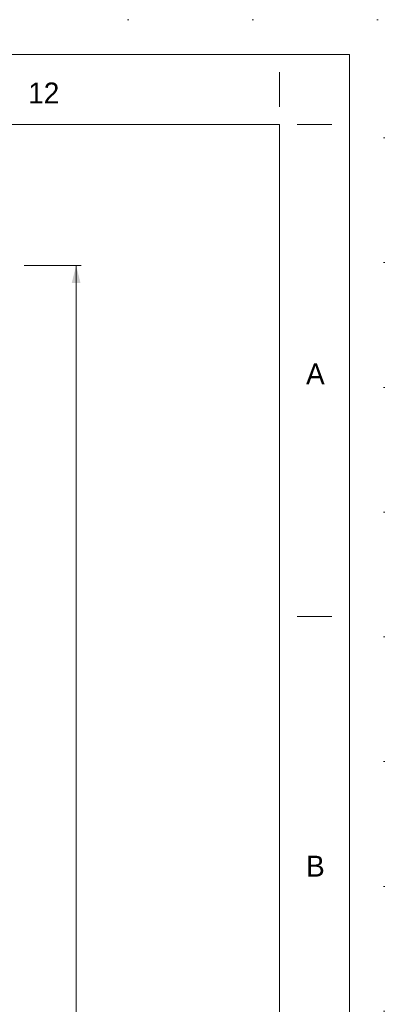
# Model space of a CAD drawing. Header units: millimetres. Extents: x -1413 to 6997, y -739331 to -733391.
# Tile 47 of 47: x 6474 to 6997, y -734801 to -733391. Entities that reach past the tile are written whole.
import ezdxf
from ezdxf.enums import TextEntityAlignment as Align

# ---------------------------------------------------------------- set-up
doc = ezdxf.new("R2010")
doc.units = ezdxf.units.MM
doc.header["$MEASUREMENT"] = 0
doc.linetypes.add('DGN Style 1', pattern=[178.733029, 0.297393, -178.435636])
doc.layers.add('Side Slip Cradle Stbd', color=7, linetype='Continuous', lineweight=0)
doc.styles.add('Style-ENGINEERING', font='ENGINEERING.shx')
doc.styles.add('Style-ENGINEERING_0', font='ENGINEERING.shx')
doc.dimstyles.new('MetricMM', dxfattribs={"dimtxt": 3, "dimasz": 3, "dimexe": 1.5, "dimexo": 1.5, "dimgap": 1.5, "dimtad": 1, "dimdec": 0, "dimzin": 7, "dimtxsty": 'Style-ENGINEERING_0', "dimcen": 0.09, "dimclrd": 1, "dimclre": 1, "dimclrt": 7, "dimadec": 0, "dimazin": 3, "dimtfac": 1, "dimtdec": 0, "dimtofl": 0, "dimtmove": 0, "dimatfit": 3, "dimfxl": 1, "dimtzin": 7, "dimlwd": -1, "dimlwe": 0, "dimarcsym": 0})

# ---------------------------------------------------------------- blocks, each defined once
blk = doc.blocks.new('*D99')
at = {"color": 1, "linetype": 'Continuous', "lineweight": 0, "transparency": 16777216}
for p, q in [((3688.9, 2617.9), (3770.9, 2617.9)), ((3688.9, -1590.3), (3770.9, -1590.3))]:
    blk.add_line(p, q, dxfattribs=at)
at = {"color": 1, "linetype": 'Continuous', "transparency": 16777216}
blk.add_line((3763.4, -1590.3), (3763.4, 2617.9), dxfattribs=at)
at = {"color": 1, "linetype": 'Continuous', "lineweight": 0, "transparency": 16777216, "extrusion": (0, 0, -1)}
blk.add_solid([(-3757.2, 2592.9), (-3763.4, 2617.9), (-3769.7, 2592.9)], dxfattribs=at)
at = {"color": 1, "linetype": 'Continuous', "lineweight": 0, "transparency": 16777216}
blk.add_solid([(3769.7, -1565.3), (3763.4, -1590.3), (3757.2, -1565.3)], dxfattribs=at)
at = {"layer": 'Defpoints', "color": 7, "linetype": 'Continuous', "lineweight": 0, "transparency": 16777216}
for p in [(3676.4, 2617.9), (3763.4, 2617.9), (3763.4, 513.8), (3676.4, -1590.3)]:
    blk.add_point(p, dxfattribs=at)
at = {"color": 7, "linetype": 'Continuous', "lineweight": 0, "transparency": 16777216, "style": 'Style-ENGINEERING'}
blk.add_text('21 041', height=25, rotation=90, dxfattribs=at).set_placement((3738.4, 456.8), align=Align.MIDDLE_LEFT)
blk = doc.blocks.new('*U59')
for p, q in [((4054.97, 2844.95), (4054.97, 2894.95)), ((4129.97, 2819.95), (4079.97, 2819.95)), ((4129.97, 2114.95), (4079.97, 2114.95))]:
    blk.add_line(p, q)
at = {"color": 7, "linetype": 'DGN Style 1', "lineweight": 0, "flags": 128}
blk.add_lwpolyline([(-4205.03, 2969.95), (4204.97, 2969.95), (4204.97, -2970.05), (-4205.03, -2970.05), (-4205.03, 2969.95)], close=True, dxfattribs=at)
at = {"color": 7, "linetype": 'Continuous', "lineweight": 0, "flags": 128}
blk.add_lwpolyline([(-4155.03, 2919.95), (4154.97, 2919.95), (4154.97, -2920.05), (-4155.03, -2920.05), (-4155.03, 2919.95)], close=True, dxfattribs=at)
at = {"color": 7, "linetype": 'Continuous', "lineweight": 13, "flags": 128}
blk.add_lwpolyline([(-4055.03, 2819.95), (4054.97, 2819.95), (4054.97, -2820.05), (-4055.03, -2820.05), (-4055.03, 2819.95)], close=True, dxfattribs=at)
at = {"char_height": 30, "attachment_point": 5, "line_spacing_factor": 1.2, "style": 'Style-ENGINEERING'}
for s, insert in [('12', (3717.05, 2864.95)), ('A', (4106.22, 2462.45)), ('B', (4106.22, 1757.45))]:
    blk.add_mtext(s, dxfattribs=dict(at, insert=insert))
at = {"color": 1, "linetype": 'Continuous'}
dim = blk.add_linear_dim(base=(3763.43, 2617.87), p1=(3676.35, -1590.27), p2=(3676.35, 2617.87), angle=90, text='\\FSTANDARD;<>', dimstyle='MetricMM', override={"dimtxt": 25, "dimasz": 25, "dimexe": 7.5, "dimexo": 12.5, "dimgap": 12.5, "dimlfac": 5, "dimatfit": 0}, dxfattribs=at)
dim.commit()
dim.dimension.update_dxf_attribs({"geometry": '*D99', "text_midpoint": (3763.43, 513.8)})

msp = doc.modelspace()

# ---------------------------------------------------------------- block references
at = {"layer": 'Side Slip Cradle Stbd', "color": 7, "linetype": 'Continuous', "lineweight": 0}
msp.add_blockref('*U59', (2791.75, -736360.85), dxfattribs=at)

doc.saveas('drawing.dxf')
